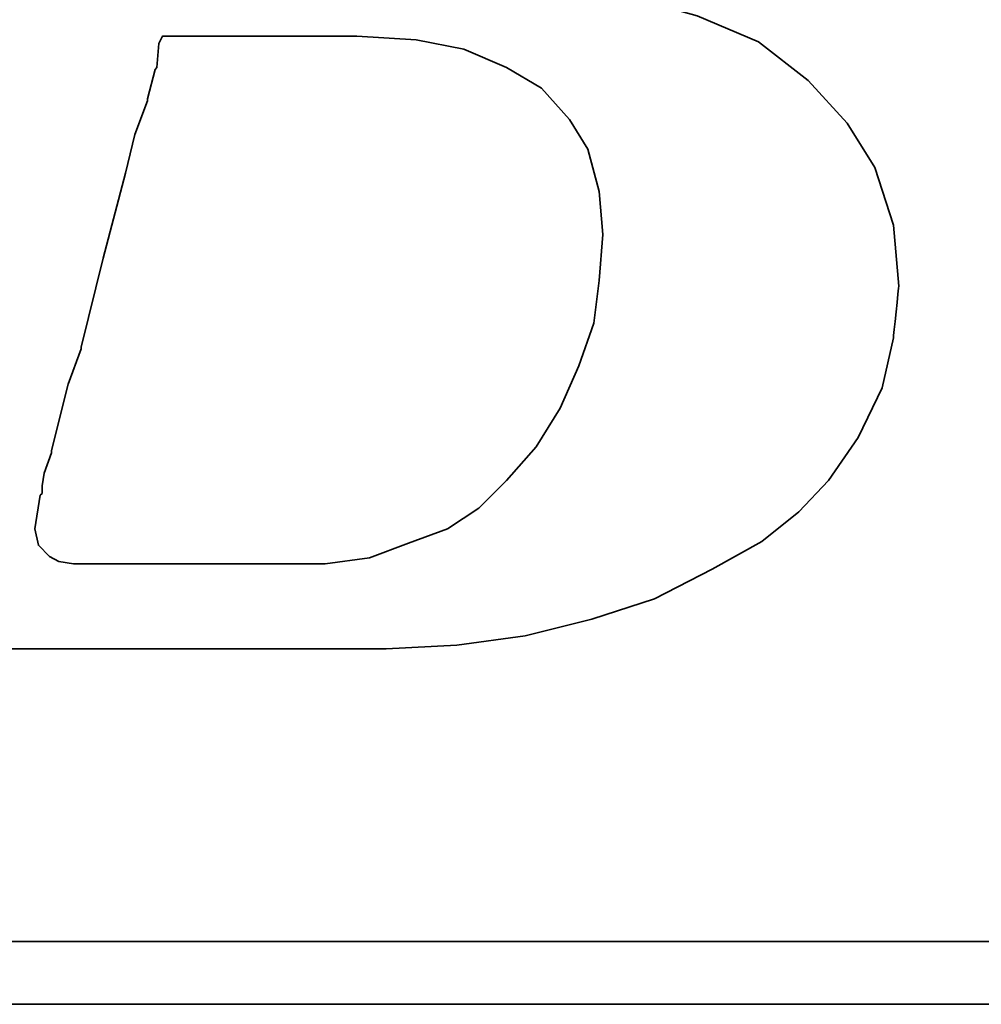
# Model space of a CAD drawing. Header units: millimetres. Extents: x 4 to 336, y 30 to 247.
# Tile 16 of 66: x 262.7 to 265.19, y 128.22 to 130.77. Entities that reach past the tile are written whole.
import ezdxf

# ---------------------------------------------------------------- set-up
doc = ezdxf.new("R2010")
doc.units = ezdxf.units.MM
doc.header["$LTSCALE"] = 0.2
doc.layers.add('DIM', color=4, linetype='CONTINUOUS')
doc.layers.add('layer 1', color=7, linetype='CONTINUOUS')

# ---------------------------------------------------------------- blocks, each defined once
blk = doc.blocks.new('A$Cf7f121c4')
at = {"layer": 'layer 1', "color": 1, "lineweight": 35}
for points, knots in [([(16.7492, 3.2156), (16.7492, 3.2156), (16.7112, 3.1291), (16.7112, 3.1291), (16.7112, 3.1291), (16.7112, 3.1291), (16.7062, 3.1196), (16.7062, 3.1196), (16.7062, 3.1196), (16.7062, 3.1196), (16.7062, 3.1146), (16.7062, 3.1146), (16.7062, 3.1146), (16.7062, 3.1146), (16.6492, 3.0576), (16.6492, 3.0576), (16.6492, 3.0576), (16.6492, 3.0576), (16.6442, 3.0576), (16.6442, 3.0576), (16.6442, 3.0576), (16.6442, 3.0576), (16.6392, 3.0526), (16.6392, 3.0526), (16.6392, 3.0526), (16.6392, 3.0526), (16.5622, 3.0141), (16.5622, 3.0141), (16.5622, 3.0141), (16.5622, 3.0141), (16.5532, 3.0141), (16.5532, 3.0141), (16.5532, 3.0141), (16.5532, 3.0141), (16.5482, 3.0096), (16.5482, 3.0096), (16.5482, 3.0096), (16.5482, 3.0096), (16.4612, 2.9996), (16.4612, 2.9996), (16.4612, 2.9996), (16.4612, 2.9996), (16.4572, 2.9996), (16.4572, 2.9996), (16.4572, 2.9996), (16.4572, 2.9996), (16.4472, 2.9996), (16.4472, 2.9996), (16.4472, 2.9996), (16.4472, 2.9996), (16.4182, 2.9996), (16.4182, 2.9996), (16.4182, 2.9996), (16.4182, 2.9996), (16.3412, 2.9996), (16.3412, 2.9996), (16.3412, 2.9996), (16.3412, 2.9996), (16.2652, 2.9996), (16.2652, 2.9996), (16.2652, 2.9996), (16.2652, 2.9996), (16.2552, 2.9996), (16.2552, 2.9996), (16.2552, 2.9996), (16.2552, 2.9996), (16.2552, 2.9951), (16.2552, 2.9951), (16.2552, 2.9951), (16.2552, 2.9951), (16.2502, 2.9901), (16.2502, 2.9901), (16.2502, 2.9901), (16.2502, 2.9901), (16.2312, 2.9186), (16.2312, 2.9186), (16.2312, 2.9186), (16.2312, 2.9186), (16.2172, 2.8511), (16.2172, 2.8511), (16.2172, 2.8511), (16.2172, 2.8511), (16.2262, 2.8511), (16.2262, 2.8511), (16.2262, 2.8511), (16.2262, 2.8511), (16.2652, 2.8511), (16.2652, 2.8511), (16.2652, 2.8511), (16.2652, 2.8511), (16.3702, 2.8511), (16.3702, 2.8511), (16.3702, 2.8511), (16.3702, 2.8511), (16.5147, 2.8511), (16.5147, 2.8511), (16.5147, 2.8511), (16.5147, 2.8511), (16.6772, 2.8511), (16.6772, 2.8511), (16.6772, 2.8511), (16.6772, 2.8511), (16.8692, 2.8511), (16.8692, 2.8511), (16.8692, 2.8511), (16.8692, 2.8511), (17.2632, 2.8511), (17.2632, 2.8511), (17.2632, 2.8511), (17.2632, 2.8511), (17.6662, 2.8511), (17.6662, 2.8511), (17.6662, 2.8511), (17.6662, 2.8511), (17.8582, 2.8511), (17.8582, 2.8511), (17.8582, 2.8511), (17.8582, 2.8511), (18.0212, 2.8511), (18.0212, 2.8511), (18.0212, 2.8511), (18.0212, 2.8511), (18.1652, 2.8511), (18.1652, 2.8511), (18.1652, 2.8511), (18.1652, 2.8511), (18.2702, 2.8511), (18.2702, 2.8511), (18.2702, 2.8511), (18.2702, 2.8511), (18.3092, 2.8511), (18.3092, 2.8511), (18.3092, 2.8511), (18.3092, 2.8511), (18.3382, 2.8511), (18.3382, 2.8511), (18.3382, 2.8511), (18.3382, 2.8511), (18.3572, 2.8511), (18.3572, 2.8511), (18.3572, 2.8511), (18.3572, 2.8511), (18.3662, 2.8511), (18.3662, 2.8511), (18.3662, 2.8511), (18.3662, 2.8511), (18.5492, 2.8606), (18.5492, 2.8606), (18.5492, 2.8606), (18.5492, 2.8606), (18.7262, 2.8846), (18.7262, 2.8846), (18.7262, 2.8846), (18.7262, 2.8846), (18.8992, 2.9276), (18.8992, 2.9276), (18.8992, 2.9276), (18.8992, 2.9276), (19.0622, 2.9806), (19.0622, 2.9806), (19.0622, 2.9806), (19.0622, 2.9806), (19.2112, 3.0576), (19.2112, 3.0576), (19.2112, 3.0576), (19.2112, 3.0576), (19.3402, 3.1291), (19.3402, 3.1291), (19.3402, 3.1291), (19.3402, 3.1291), (19.4362, 3.2061), (19.4362, 3.2061), (19.4362, 3.2061), (19.4362, 3.2061), (19.5132, 3.2876), (19.5132, 3.2876), (19.5132, 3.2876), (19.5132, 3.2876), (19.5902, 3.3986), (19.5902, 3.3986), (19.5902, 3.3986), (19.5902, 3.3986), (19.6522, 3.5276), (19.6522, 3.5276), (19.6522, 3.5276), (19.6522, 3.5276), (19.6812, 3.6576), (19.6812, 3.6576), (19.6812, 3.6576), (19.6812, 3.6576), (19.6952, 3.7916), (19.6952, 3.7916), (19.6952, 3.7916), (19.6952, 3.7916), (19.6812, 3.9496), (19.6812, 3.9496), (19.6812, 3.9496), (19.6812, 3.9496), (19.6332, 4.0986), (19.6332, 4.0986), (19.6332, 4.0986), (19.6332, 4.0986), (19.5612, 4.2136), (19.5612, 4.2136), (19.5612, 4.2136), (19.5612, 4.2136), (19.4602, 4.3246), (19.4602, 4.3246), (19.4602, 4.3246), (19.4602, 4.3246), (19.3312, 4.4246), (19.3312, 4.4246), (19.3312, 4.4246), (19.3312, 4.4246), (19.1722, 4.4921), (19.1722, 4.4921), (19.1722, 4.4921), (19.1722, 4.4921), (18.9852, 4.5446), (18.9852, 4.5446), (18.9852, 4.5446), (18.9852, 4.5446), (18.7742, 4.5786), (18.7742, 4.5786), (18.7742, 4.5786), (18.7742, 4.5786), (18.5492, 4.6126), (18.5492, 4.6126), (18.5492, 4.6126), (18.5492, 4.6126), (18.7792, 4.6456), (18.7792, 4.6456), (18.7792, 4.6456), (18.7792, 4.6456), (18.9132, 4.6646), (18.9132, 4.6646), (18.9132, 4.6646), (18.9132, 4.6646), (19.0432, 4.6886), (19.0432, 4.6886), (19.0432, 4.6886), (19.0432, 4.6886), (19.1682, 4.7221), (19.1682, 4.7221), (19.1682, 4.7221), (19.1682, 4.7221), (19.2732, 4.7606), (19.2732, 4.7606), (19.2732, 4.7606), (19.2732, 4.7606), (19.3792, 4.7946), (19.3792, 4.7946), (19.3792, 4.7946), (19.3792, 4.7946), (19.4602, 4.8426), (19.4602, 4.8426), (19.4602, 4.8426), (19.4602, 4.8426), (19.5372, 4.8856), (19.5372, 4.8856), (19.5372, 4.8856), (19.5372, 4.8856), (19.6047, 4.9436), (19.6047, 4.9436), (19.6047, 4.9436), (19.6047, 4.9436), (19.7152, 5.0636), (19.7152, 5.0636), (19.7152, 5.0636), (19.7152, 5.0636), (19.7962, 5.1876), (19.7962, 5.1876), (19.7962, 5.1876), (19.7962, 5.1876), (19.8352, 5.3416), (19.8352, 5.3416), (19.8352, 5.3416), (19.8352, 5.3416), (19.8492, 5.4901), (19.8492, 5.4901), (19.8492, 5.4901), (19.8492, 5.4901), (19.8392, 5.6386), (19.8392, 5.6386), (19.8392, 5.6386), (19.8392, 5.6386), (19.7962, 5.7736), (19.7962, 5.7736), (19.7962, 5.7736), (19.7962, 5.7736), (19.7242, 5.8836), (19.7242, 5.8836), (19.7242, 5.8836), (19.7242, 5.8836), (19.6137, 5.9936), (19.6137, 5.9936), (19.6137, 5.9936), (19.6137, 5.9936), (19.4797, 6.0756), (19.4797, 6.0756), (19.4797, 6.0756), (19.4797, 6.0756), (19.3212, 6.1336), (19.3212, 6.1336), (19.3212, 6.1336), (19.3212, 6.1336), (19.1342, 6.1666), (19.1342, 6.1666), (19.1342, 6.1666), (19.1342, 6.1666), (18.9132, 6.1856), (18.9132, 6.1856), (18.9132, 6.1856), (18.9132, 6.1856), (18.8942, 6.1856), (18.8942, 6.1856), (18.8942, 6.1856), (18.8942, 6.1856), (18.8272, 6.1856), (18.8272, 6.1856), (18.8272, 6.1856), (18.8272, 6.1856), (18.7312, 6.1856), (18.7312, 6.1856), (18.7312, 6.1856), (18.7312, 6.1856), (18.6062, 6.1856), (18.6062, 6.1856), (18.6062, 6.1856), (18.6062, 6.1856), (18.4532, 6.1856), (18.4532, 6.1856), (18.4532, 6.1856), (18.4532, 6.1856), (18.2902, 6.1856), (18.2902, 6.1856), (18.2902, 6.1856), (18.2902, 6.1856), (17.9247, 6.1856), (17.9247, 6.1856), (17.9247, 6.1856), (17.9247, 6.1856), (17.5602, 6.1856), (17.5602, 6.1856), (17.5602, 6.1856), (17.5602, 6.1856), (17.3972, 6.1856), (17.3972, 6.1856), (17.3972, 6.1856), (17.3972, 6.1856), (17.2442, 6.1856), (17.2442, 6.1856), (17.2442, 6.1856), (17.2442, 6.1856), (17.1192, 6.1856), (17.1192, 6.1856), (17.1192, 6.1856), (17.1192, 6.1856), (17.0187, 6.1856), (17.0187, 6.1856), (17.0187, 6.1856), (17.0187, 6.1856), (16.9652, 6.1856), (16.9652, 6.1856), (16.9652, 6.1856), (16.9652, 6.1856), (16.9652, 6.1811), (16.9652, 6.1811), (16.9652, 6.1811), (16.9652, 6.1811), (16.9602, 6.1766), (16.9602, 6.1766), (16.9602, 6.1766), (16.9602, 6.1766), (16.9412, 6.0996), (16.9412, 6.0996), (16.9412, 6.0996), (16.9412, 6.0996), (16.9272, 6.0376), (16.9272, 6.0376), (16.9272, 6.0376), (16.9272, 6.0376), (17.0322, 6.0376), (17.0322, 6.0376), (17.0322, 6.0376), (17.0322, 6.0376), (17.1282, 6.0376), (17.1282, 6.0376), (17.1282, 6.0376), (17.1282, 6.0376), (17.1577, 6.0376), (17.1577, 6.0376), (17.1577, 6.0376), (17.1577, 6.0376), (17.1667, 6.0376), (17.1667, 6.0376), (17.1667, 6.0376), (17.1667, 6.0376), (17.2342, 6.0376), (17.2342, 6.0376), (17.2342, 6.0376), (17.2342, 6.0376), (17.2392, 6.0376), (17.2392, 6.0376), (17.2392, 6.0376), (17.2392, 6.0376), (17.2442, 6.0321), (17.2442, 6.0321), (17.2442, 6.0321), (17.2442, 6.0321), (17.2872, 6.0226), (17.2872, 6.0226), (17.2872, 6.0226), (17.2872, 6.0226), (17.3352, 6.0136), (17.3352, 6.0136), (17.3352, 6.0136), (17.3352, 6.0136), (17.3392, 6.0136), (17.3392, 6.0136), (17.3392, 6.0136), (17.3392, 6.0136), (17.3682, 6.0036), (17.3682, 6.0036), (17.3682, 6.0036), (17.3682, 6.0036), (17.3782, 6.0036), (17.3782, 6.0036), (17.3782, 6.0036), (17.3782, 6.0036), (17.3832, 5.9936), (17.3832, 5.9936), (17.3832, 5.9936), (17.3832, 5.9936), (17.4162, 5.9551), (17.4162, 5.9551), (17.4162, 5.9551), (17.4162, 5.9551), (17.4212, 5.9506), (17.4212, 5.9506), (17.4212, 5.9506), (17.4212, 5.9506), (17.4212, 5.9456), (17.4212, 5.9456), (17.4212, 5.9456), (17.4212, 5.9456), (17.4402, 5.8886), (17.4402, 5.8886), (17.4402, 5.8886), (17.4402, 5.8886), (17.4452, 5.8786), (17.4452, 5.8786), (17.4452, 5.8786), (17.4452, 5.8786), (17.4402, 5.8696), (17.4402, 5.8696), (17.4402, 5.8696), (17.4402, 5.8696), (17.4262, 5.7876), (17.4262, 5.7876), (17.4262, 5.7876), (17.4262, 5.7876), (17.4262, 5.7586), (17.4262, 5.7586), (17.4262, 5.7586), (17.4262, 5.7586), (17.4262, 5.7536), (17.4262, 5.7536), (17.4262, 5.7536), (17.4262, 5.7536), (17.4212, 5.7496), (17.4212, 5.7496), (17.4212, 5.7496), (17.4212, 5.7496), (17.4117, 5.7206), (17.4117, 5.7206), (17.4117, 5.7206), (17.4117, 5.7206), (17.3972, 5.6776), (17.3972, 5.6776), (17.3972, 5.6776), (17.3972, 5.6776), (17.3832, 5.6196), (17.3832, 5.6196), (17.3832, 5.6196), (17.3832, 5.6196), (17.3632, 5.5526), (17.3632, 5.5526), (17.3632, 5.5526), (17.3632, 5.5526), (17.3202, 5.3891), (17.3202, 5.3891), (17.3202, 5.3891), (17.3202, 5.3891), (17.2682, 5.1876), (17.2682, 5.1876), (17.2682, 5.1876), (17.2682, 5.1876), (17.2102, 4.9716), (17.2102, 4.9716), (17.2102, 4.9716), (17.2102, 4.9716), (17.0852, 4.5061), (17.0852, 4.5061), (17.0852, 4.5061), (17.0852, 4.5061), (16.9602, 4.0366), (16.9602, 4.0366), (16.9602, 4.0366), (16.9602, 4.0366), (16.9032, 3.8156), (16.9032, 3.8156), (16.9032, 3.8156), (16.9032, 3.8156), (16.8502, 3.6236), (16.8502, 3.6236), (16.8502, 3.6236), (16.8502, 3.6236), (16.8072, 3.4601), (16.8072, 3.4601), (16.8072, 3.4601), (16.8072, 3.4601), (16.7927, 3.3931), (16.7927, 3.3931), (16.7927, 3.3931), (16.7927, 3.3931), (16.7782, 3.3311), (16.7782, 3.3311), (16.7782, 3.3311), (16.7782, 3.3311), (16.7782, 3.3266), (16.7782, 3.3266), (16.7782, 3.3266), (16.7782, 3.3266), (16.7642, 3.2876), (16.7642, 3.2876), (16.7642, 3.2876), (16.7642, 3.2876), (16.7542, 3.2491), (16.7542, 3.2491), (16.7542, 3.2491), (16.7542, 3.2491), (16.7542, 3.2346), (16.7542, 3.2346), (16.7542, 3.2346), (16.7542, 3.2346), (16.7542, 3.2256), (16.7542, 3.2256), (16.7542, 3.2256), (16.7542, 3.2256), (16.7542, 3.2206), (16.7542, 3.2206), (16.7542, 3.2206), (16.7542, 3.2206), (16.7492, 3.2156), (16.7492, 3.2156)], [0, 0, 0, 0, 0.007194, 0.007194, 0.007194, 0.007194, 0.014388, 0.014388, 0.014388, 0.014388, 0.021583, 0.021583, 0.021583, 0.021583, 0.028777, 0.028777, 0.028777, 0.028777, 0.035971, 0.035971, 0.035971, 0.035971, 0.043165, 0.043165, 0.043165, 0.043165, 0.05036, 0.05036, 0.05036, 0.05036, 0.057554, 0.057554, 0.057554, 0.057554, 0.064748, 0.064748, 0.064748, 0.064748, 0.071942, 0.071942, 0.071942, 0.071942, 0.079137, 0.079137, 0.079137, 0.079137, 0.086331, 0.086331, 0.086331, 0.086331, 0.093525, 0.093525, 0.093525, 0.093525, 0.100719, 0.100719, 0.100719, 0.100719, 0.107914, 0.107914, 0.107914, 0.107914, 0.115108, 0.115108, 0.115108, 0.115108, 0.122302, 0.122302, 0.122302, 0.122302, 0.129496, 0.129496, 0.129496, 0.129496, 0.136691, 0.136691, 0.136691, 0.136691, 0.143885, 0.143885, 0.143885, 0.143885, 0.151079, 0.151079, 0.151079, 0.151079, 0.158273, 0.158273, 0.158273, 0.158273, 0.165468, 0.165468, 0.165468, 0.165468, 0.172662, 0.172662, 0.172662, 0.172662, 0.179856, 0.179856, 0.179856, 0.179856, 0.18705, 0.18705, 0.18705, 0.18705, 0.194245, 0.194245, 0.194245, 0.194245, 0.201439, 0.201439, 0.201439, 0.201439, 0.208633, 0.208633, 0.208633, 0.208633, 0.215827, 0.215827, 0.215827, 0.215827, 0.223022, 0.223022, 0.223022, 0.223022, 0.230216, 0.230216, 0.230216, 0.230216, 0.23741, 0.23741, 0.23741, 0.23741, 0.244604, 0.244604, 0.244604, 0.244604, 0.251799, 0.251799, 0.251799, 0.251799, 0.258993, 0.258993, 0.258993, 0.258993, 0.266187, 0.266187, 0.266187, 0.266187, 0.273381, 0.273381, 0.273381, 0.273381, 0.280576, 0.280576, 0.280576, 0.280576, 0.28777, 0.28777, 0.28777, 0.28777, 0.294964, 0.294964, 0.294964, 0.294964, 0.302158, 0.302158, 0.302158, 0.302158, 0.309353, 0.309353, 0.309353, 0.309353, 0.316547, 0.316547, 0.316547, 0.316547, 0.323741, 0.323741, 0.323741, 0.323741, 0.330935, 0.330935, 0.330935, 0.330935, 0.338129, 0.338129, 0.338129, 0.33813, 0.345324, 0.345324, 0.345324, 0.345324, 0.352518, 0.352518, 0.352518, 0.352518, 0.359712, 0.359712, 0.359712, 0.359712, 0.366906, 0.366906, 0.366906, 0.366906, 0.374101, 0.374101, 0.374101, 0.374101, 0.381295, 0.381295, 0.381295, 0.381295, 0.388489, 0.388489, 0.388489, 0.388489, 0.395683, 0.395683, 0.395683, 0.395683, 0.402878, 0.402878, 0.402878, 0.402878, 0.410072, 0.410072, 0.410072, 0.410072, 0.417266, 0.417266, 0.417266, 0.417266, 0.42446, 0.42446, 0.42446, 0.42446, 0.431655, 0.431655, 0.431655, 0.431655, 0.438849, 0.438849, 0.438849, 0.438849, 0.446043, 0.446043, 0.446043, 0.446043, 0.453237, 0.453237, 0.453237, 0.453237, 0.460432, 0.460432, 0.460432, 0.460432, 0.467626, 0.467626, 0.467626, 0.467626, 0.47482, 0.47482, 0.47482, 0.47482, 0.482014, 0.482014, 0.482014, 0.482014, 0.489209, 0.489209, 0.489209, 0.489209, 0.496403, 0.496403, 0.496403, 0.496403, 0.503597, 0.503597, 0.503597, 0.503597, 0.510791, 0.510791, 0.510791, 0.510791, 0.517986, 0.517986, 0.517986, 0.517986, 0.52518, 0.52518, 0.52518, 0.52518, 0.532374, 0.532374, 0.532374, 0.532374, 0.539568, 0.539568, 0.539568, 0.539568, 0.546763, 0.546763, 0.546763, 0.546763, 0.553957, 0.553957, 0.553957, 0.553957, 0.561151, 0.561151, 0.561151, 0.561151, 0.568345, 0.568345, 0.568345, 0.568345, 0.57554, 0.57554, 0.57554, 0.57554, 0.582734, 0.582734, 0.582734, 0.582734, 0.589928, 0.589928, 0.589928, 0.589928, 0.597122, 0.597122, 0.597122, 0.597122, 0.604317, 0.604317, 0.604317, 0.604317, 0.611511, 0.611511, 0.611511, 0.611511, 0.618705, 0.618705, 0.618705, 0.618705, 0.625899, 0.625899, 0.625899, 0.625899, 0.633094, 0.633094, 0.633094, 0.633094, 0.640288, 0.640288, 0.640288, 0.640288, 0.647482, 0.647482, 0.647482, 0.647482, 0.654676, 0.654676, 0.654676, 0.654676, 0.661871, 0.661871, 0.661871, 0.661871, 0.669065, 0.669065, 0.669065, 0.669065, 0.676259, 0.676259, 0.676259, 0.676259, 0.683453, 0.683453, 0.683453, 0.683453, 0.690647, 0.690647, 0.690647, 0.690647, 0.697842, 0.697842, 0.697842, 0.697842, 0.705036, 0.705036, 0.705036, 0.705036, 0.71223, 0.71223, 0.71223, 0.71223, 0.719424, 0.719424, 0.719424, 0.719424, 0.726619, 0.726619, 0.726619, 0.726619, 0.733813, 0.733813, 0.733813, 0.733813, 0.741007, 0.741007, 0.741007, 0.741007, 0.748201, 0.748201, 0.748201, 0.748201, 0.755396, 0.755396, 0.755396, 0.755396, 0.76259, 0.76259, 0.76259, 0.76259, 0.769784, 0.769784, 0.769784, 0.769784, 0.776978, 0.776978, 0.776978, 0.776978, 0.784173, 0.784173, 0.784173, 0.784173, 0.791367, 0.791367, 0.791367, 0.791367, 0.798561, 0.798561, 0.798561, 0.798561, 0.805755, 0.805755, 0.805755, 0.805755, 0.81295, 0.81295, 0.81295, 0.81295, 0.820144, 0.820144, 0.820144, 0.820144, 0.827338, 0.827338, 0.827338, 0.827338, 0.834532, 0.834532, 0.834532, 0.834532, 0.841727, 0.841727, 0.841727, 0.841727, 0.848921, 0.848921, 0.848921, 0.848921, 0.856115, 0.856115, 0.856115, 0.856115, 0.863309, 0.863309, 0.863309, 0.863309, 0.870504, 0.870504, 0.870504, 0.870504, 0.877698, 0.877698, 0.877698, 0.877698, 0.884892, 0.884892, 0.884892, 0.884892, 0.892086, 0.892086, 0.892086, 0.892086, 0.899281, 0.899281, 0.899281, 0.899281, 0.906475, 0.906475, 0.906475, 0.906475, 0.913669, 0.913669, 0.913669, 0.913669, 0.920863, 0.920863, 0.920863, 0.920863, 0.928058, 0.928058, 0.928058, 0.928058, 0.935252, 0.935252, 0.935252, 0.935252, 0.942446, 0.942446, 0.942446, 0.942446, 0.94964, 0.94964, 0.94964, 0.94964, 0.956835, 0.956835, 0.956835, 0.956835, 0.964029, 0.964029, 0.964029, 0.964029, 0.971223, 0.971223, 0.971223, 0.971223, 0.978417, 0.978417, 0.978417, 0.978417, 0.985612, 0.985612, 0.985612, 0.985612, 0.992806, 0.992806, 0.992806, 0.992806, 1, 1, 1, 1]), ([(17.4737, 3.2736), (17.4737, 3.2736), (17.4737, 3.2541), (17.4737, 3.2541), (17.4737, 3.2541), (17.4737, 3.2541), (17.4692, 3.2491), (17.4692, 3.2491), (17.4692, 3.2491), (17.4692, 3.2491), (17.4552, 3.1626), (17.4552, 3.1626), (17.4552, 3.1626), (17.4552, 3.1626), (17.4642, 3.1196), (17.4642, 3.1196), (17.4642, 3.1196), (17.4642, 3.1196), (17.4932, 3.0906), (17.4932, 3.0906), (17.4932, 3.0906), (17.4932, 3.0906), (17.5172, 3.0771), (17.5172, 3.0771), (17.5172, 3.0771), (17.5172, 3.0771), (17.5552, 3.0716), (17.5552, 3.0716), (17.5552, 3.0716), (17.5552, 3.0716), (17.6182, 3.0716), (17.6182, 3.0716), (17.6182, 3.0716), (17.6182, 3.0716), (17.6852, 3.0716), (17.6852, 3.0716), (17.6852, 3.0716), (17.6852, 3.0716), (17.7042, 3.0716), (17.7042, 3.0716), (17.7042, 3.0716), (17.7042, 3.0716), (17.7527, 3.0716), (17.7527, 3.0716), (17.7527, 3.0716), (17.7527, 3.0716), (17.8862, 3.0716), (17.8862, 3.0716), (17.8862, 3.0716), (17.8862, 3.0716), (18.0212, 3.0716), (18.0212, 3.0716), (18.0212, 3.0716), (18.0212, 3.0716), (18.0692, 3.0716), (18.0692, 3.0716), (18.0692, 3.0716), (18.0692, 3.0716), (18.0832, 3.0716), (18.0832, 3.0716), (18.0832, 3.0716), (18.0832, 3.0716), (18.2082, 3.0716), (18.2082, 3.0716), (18.2082, 3.0716), (18.2082, 3.0716), (18.3232, 3.0866), (18.3232, 3.0866), (18.3232, 3.0866), (18.3232, 3.0866), (18.4242, 3.1246), (18.4242, 3.1246), (18.4242, 3.1246), (18.4242, 3.1246), (18.5252, 3.1626), (18.5252, 3.1626), (18.5252, 3.1626), (18.5252, 3.1626), (18.6062, 3.2156), (18.6062, 3.2156), (18.6062, 3.2156), (18.6062, 3.2156), (18.6782, 3.2876), (18.6782, 3.2876), (18.6782, 3.2876), (18.6782, 3.2876), (18.7552, 3.3746), (18.7552, 3.3746), (18.7552, 3.3746), (18.7552, 3.3746), (18.8172, 3.4746), (18.8172, 3.4746), (18.8172, 3.4746), (18.8172, 3.4746), (18.8652, 3.5851), (18.8652, 3.5851), (18.8652, 3.5851), (18.8652, 3.5851), (18.9042, 3.6956), (18.9042, 3.6956), (18.9042, 3.6956), (18.9042, 3.6956), (18.9182, 3.8056), (18.9182, 3.8056), (18.9182, 3.8056), (18.9182, 3.8056), (18.9282, 3.9256), (18.9282, 3.9256), (18.9282, 3.9256), (18.9282, 3.9256), (18.9182, 4.0366), (18.9182, 4.0366), (18.9182, 4.0366), (18.9182, 4.0366), (18.8892, 4.1466), (18.8892, 4.1466), (18.8892, 4.1466), (18.8892, 4.1466), (18.8412, 4.2231), (18.8412, 4.2231), (18.8412, 4.2231), (18.8412, 4.2231), (18.7692, 4.3046), (18.7692, 4.3046), (18.7692, 4.3046), (18.7692, 4.3046), (18.6782, 4.3581), (18.6782, 4.3581), (18.6782, 4.3581), (18.6782, 4.3581), (18.5677, 4.4056), (18.5677, 4.4056), (18.5677, 4.4056), (18.5677, 4.4056), (18.4437, 4.4296), (18.4437, 4.4296), (18.4437, 4.4296), (18.4437, 4.4296), (18.2902, 4.4396), (18.2902, 4.4396), (18.2902, 4.4396), (18.2902, 4.4396), (18.2802, 4.4396), (18.2802, 4.4396), (18.2802, 4.4396), (18.2802, 4.4396), (18.2612, 4.4396), (18.2612, 4.4396), (18.2612, 4.4396), (18.2612, 4.4396), (18.2032, 4.4396), (18.2032, 4.4396), (18.2032, 4.4396), (18.2032, 4.4396), (18.1262, 4.4396), (18.1262, 4.4396), (18.1262, 4.4396), (18.1262, 4.4396), (18.0307, 4.4396), (18.0307, 4.4396), (18.0307, 4.4396), (18.0307, 4.4396), (17.9342, 4.4396), (17.9342, 4.4396), (17.9342, 4.4396), (17.9342, 4.4396), (17.8382, 4.4396), (17.8382, 4.4396), (17.8382, 4.4396), (17.8382, 4.4396), (17.7862, 4.4396), (17.7862, 4.4396), (17.7862, 4.4396), (17.7862, 4.4396), (17.7767, 4.4206), (17.7767, 4.4206), (17.7767, 4.4206), (17.7767, 4.4206), (17.7712, 4.3581), (17.7712, 4.3581), (17.7712, 4.3581), (17.7712, 4.3581), (17.7672, 4.3526), (17.7672, 4.3526), (17.7672, 4.3526), (17.7672, 4.3526), (17.7472, 4.2766), (17.7472, 4.2766), (17.7472, 4.2766), (17.7472, 4.2766), (17.7472, 4.2716), (17.7472, 4.2716), (17.7472, 4.2716), (17.7472, 4.2716), (17.7142, 4.1846), (17.7142, 4.1846), (17.7142, 4.1846), (17.7142, 4.1846), (17.6902, 4.0841), (17.6902, 4.0841), (17.6902, 4.0841), (17.6902, 4.0841), (17.6322, 3.8636), (17.6322, 3.8636), (17.6322, 3.8636), (17.6322, 3.8636), (17.5752, 3.6331), (17.5752, 3.6331), (17.5752, 3.6331), (17.5752, 3.6331), (17.5752, 3.6286), (17.5752, 3.6286), (17.5752, 3.6286), (17.5752, 3.6286), (17.5417, 3.5376), (17.5417, 3.5376), (17.5417, 3.5376), (17.5417, 3.5376), (17.5172, 3.4411), (17.5172, 3.4411), (17.5172, 3.4411), (17.5172, 3.4411), (17.4982, 3.3646), (17.4982, 3.3646), (17.4982, 3.3646), (17.4982, 3.3646), (17.4982, 3.3596), (17.4982, 3.3596), (17.4982, 3.3596), (17.4982, 3.3596), (17.4792, 3.3066), (17.4792, 3.3066), (17.4792, 3.3066), (17.4792, 3.3066), (17.4737, 3.2736), (17.4737, 3.2736)], [0, 0, 0, 0, 0.016949, 0.016949, 0.016949, 0.016949, 0.033898, 0.033898, 0.033898, 0.033898, 0.050847, 0.050847, 0.050847, 0.050847, 0.067797, 0.067797, 0.067797, 0.067797, 0.084746, 0.084746, 0.084746, 0.084746, 0.101695, 0.101695, 0.101695, 0.101695, 0.118644, 0.118644, 0.118644, 0.118644, 0.135593, 0.135593, 0.135593, 0.135593, 0.152542, 0.152542, 0.152542, 0.152542, 0.169492, 0.169492, 0.169492, 0.169492, 0.186441, 0.186441, 0.186441, 0.186441, 0.20339, 0.20339, 0.20339, 0.20339, 0.220339, 0.220339, 0.220339, 0.220339, 0.237288, 0.237288, 0.237288, 0.237288, 0.254237, 0.254237, 0.254237, 0.254237, 0.271186, 0.271186, 0.271186, 0.271186, 0.288136, 0.288136, 0.288136, 0.288136, 0.305085, 0.305085, 0.305085, 0.305085, 0.322034, 0.322034, 0.322034, 0.322034, 0.338983, 0.338983, 0.338983, 0.338983, 0.355932, 0.355932, 0.355932, 0.355932, 0.372881, 0.372881, 0.372881, 0.372881, 0.389831, 0.389831, 0.389831, 0.389831, 0.40678, 0.40678, 0.40678, 0.40678, 0.423729, 0.423729, 0.423729, 0.423729, 0.440678, 0.440678, 0.440678, 0.440678, 0.457627, 0.457627, 0.457627, 0.457627, 0.474576, 0.474576, 0.474576, 0.474576, 0.491525, 0.491525, 0.491525, 0.491525, 0.508475, 0.508475, 0.508475, 0.508475, 0.525424, 0.525424, 0.525424, 0.525424, 0.542373, 0.542373, 0.542373, 0.542373, 0.559322, 0.559322, 0.559322, 0.559322, 0.576271, 0.576271, 0.576271, 0.576271, 0.59322, 0.59322, 0.59322, 0.59322, 0.610169, 0.610169, 0.610169, 0.61017, 0.627119, 0.627119, 0.627119, 0.627119, 0.644068, 0.644068, 0.644068, 0.644068, 0.661017, 0.661017, 0.661017, 0.661017, 0.677966, 0.677966, 0.677966, 0.677966, 0.694915, 0.694915, 0.694915, 0.694915, 0.711864, 0.711864, 0.711864, 0.711864, 0.728814, 0.728814, 0.728814, 0.728814, 0.745763, 0.745763, 0.745763, 0.745763, 0.762712, 0.762712, 0.762712, 0.762712, 0.779661, 0.779661, 0.779661, 0.779661, 0.79661, 0.79661, 0.79661, 0.79661, 0.813559, 0.813559, 0.813559, 0.813559, 0.830508, 0.830508, 0.830508, 0.830508, 0.847458, 0.847458, 0.847458, 0.847458, 0.864407, 0.864407, 0.864407, 0.864407, 0.881356, 0.881356, 0.881356, 0.881356, 0.898305, 0.898305, 0.898305, 0.898305, 0.915254, 0.915254, 0.915254, 0.915254, 0.932203, 0.932203, 0.932203, 0.932203, 0.949153, 0.949153, 0.949153, 0.949153, 0.966102, 0.966102, 0.966102, 0.966102, 0.983051, 0.983051, 0.983051, 0.983051, 1, 1, 1, 1]), ([(44.8617, 2.6926), (44.8617, 2.6926), (44.8617, 2.1311), (44.8617, 2.1311), (44.8617, 2.1311), (44.8617, 2.1311), (44.8617, 2.0926), (44.8617, 2.0926), (44.8617, 2.0926), (44.8617, 2.0926), (44.8232, 2.0926), (44.8232, 2.0926), (44.8232, 2.0926), (44.8232, 2.0926), (12.0142, 2.0926), (12.0142, 2.0926), (12.0142, 2.0926), (12.0142, 2.0926), (12.0142, 1.9296), (12.0142, 1.9296), (12.0142, 1.9296), (12.0142, 1.9296), (46.2582, 1.9296), (46.2582, 1.9296), (46.2582, 1.9296), (46.2582, 1.9296), (44.8617, 2.6926), (44.8617, 2.6926)], [0, 0, 0, 0, 0.142857, 0.142857, 0.142857, 0.142857, 0.285714, 0.285714, 0.285714, 0.285714, 0.428571, 0.428571, 0.428571, 0.428571, 0.571429, 0.571429, 0.571429, 0.571429, 0.714286, 0.714286, 0.714286, 0.714286, 0.857143, 0.857143, 0.857143, 0.857143, 1, 1, 1, 1])]:
    blk.add_open_spline(points, degree=3, knots=knots, dxfattribs=at)

msp = doc.modelspace()

# ---------------------------------------------------------------- block references
at = {"layer": 'DIM'}
msp.add_blockref('A$Cf7f121c4', (245.2822, 126.287), dxfattribs=at)

doc.saveas('drawing.dxf')
